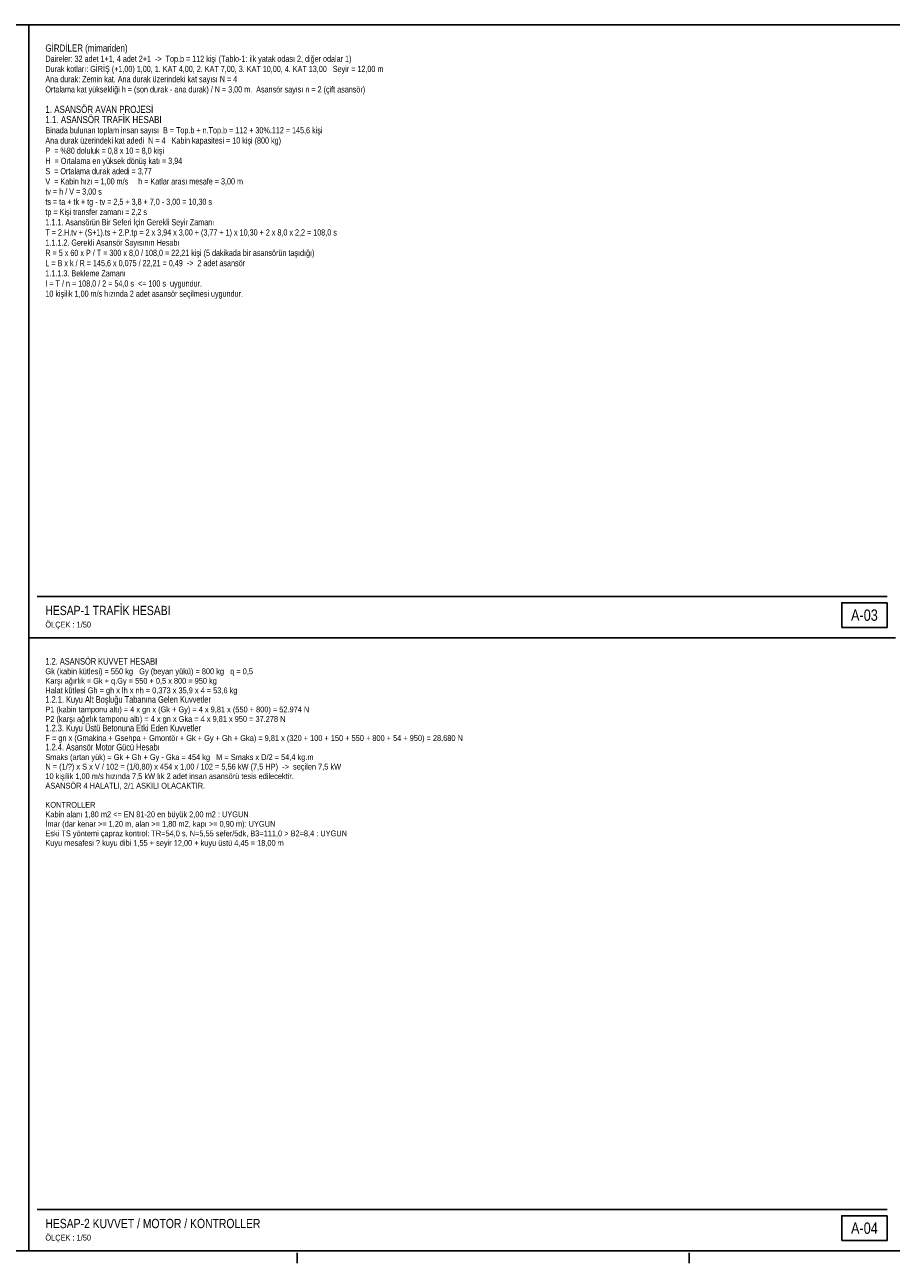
# Model space of a CAD drawing. Header units: centimetres. Extents: x 0 to 15545, y -30 to 2970.
# Tile 11 of 31: x 3240 to 5340, y -30 to 2970. Entities that reach past the tile are written whole.
import ezdxf
from ezdxf.enums import TextEntityAlignment as Align

# ---------------------------------------------------------------- set-up
doc = ezdxf.new("R2010")
doc.units = ezdxf.units.CM
doc.linetypes.add('CENTER', pattern=[40, 25, -5, 5, -5])
for name, color, linetype in [('ASN-ANTET', 4, 'CONTINUOUS'), ('ASN-BASLIK', 5, 'CONTINUOUS'), ('ASN-CERCEVE', 7, 'CONTINUOUS'), ('ASN-EKSEN', 8, 'CENTER'), ('ASN-YAZI', 4, 'CONTINUOUS')]:
    doc.layers.add(name, color=color, linetype=linetype)
doc.styles.get("Standard").update_dxf_attribs({"font": 'arial.ttf', "width": 0.8})

msp = doc.modelspace()

# ---------------------------------------------------------------- linework, layer by layer
at = {"layer": 'ASN-ANTET'}
for p, q in [((3270, 1585), (5330, 1585)), ((3270, 100), (5330, 100))]:
    msp.add_line(p, q, dxfattribs=at)
for points in [[(5220, 1510), (5330, 1510), (5330, 1570), (5220, 1570)], [(5220, 25), (5330, 25), (5330, 85), (5220, 85)]]:
    msp.add_lwpolyline(points, close=True, dxfattribs=at)
at = {"layer": 'ASN-CERCEVE'}
for p, q in [((3250, 0), (3250, 2970)), ((3250, 1485), (5350, 1485))]:
    msp.add_line(p, q, dxfattribs=at)
for points in [[(0, 0), (15545, 0), (15545, 2970), (0, 2970)], [(100, 0), (15520, 0), (15520, 2970), (100, 2970)]]:
    msp.add_lwpolyline(points, close=True, dxfattribs=at)
at = {"layer": 'ASN-EKSEN'}
for p, q in [((3900, -30), (3900, -5)), ((4850, -30), (4850, -5))]:
    msp.add_line(p, q, dxfattribs=at)

# ---------------------------------------------------------------- texts
at = {"layer": 'ASN-ANTET', "width": 0.8}
for s, p in [('A-03', (5275, 1540)), ('A-04', (5275, 55))]:
    msp.add_text(s, height=27.5, dxfattribs=at).set_placement(p, align=Align.MIDDLE_CENTER)
for p in [(3290, 1510), (3290, 25)]:
    msp.add_text('ÖLÇEK : 1/50', height=14, dxfattribs=at).set_placement(p)
at = {"layer": 'ASN-BASLIK', "width": 0.8}
for s, height, p in [('GİRDİLER (mimariden)', 17.25, (3290, 2905)), ('1. ASANSÖR AVAN PROJESİ', 17.25, (3290, 2756.5)), ('1.1. ASANSÖR TRAFİK HESABI', 17.25, (3290, 2731.8)), ('HESAP-1 TRAFİK HESABI', 22.5, (3290, 1540)), ('1.2. ASANSÖR KUVVET HESABI', 16.1, (3290, 1420)), ('1.2.1. Kuyu Alt Boşluğu Tabanına Gelen Kuvvetler', 16.1, (3290, 1327.6)), ('1.2.3. Kuyu Üstü Betonuna Etki Eden Kuvvetler', 16.1, (3290, 1258.3)), ('1.2.4. Asansör Motor Gücü Hesabı', 16.1, (3290, 1212.1)), ('HESAP-2 KUVVET / MOTOR / KONTROLLER', 22.5, (3290, 55))]:
    msp.add_text(s, height=height, dxfattribs=at).set_placement(p)
at = {"layer": 'ASN-YAZI', "width": 0.8}
for s, height, p in [('Daireler: 32 adet 1+1, 4 adet 2+1  ->  Top.b = 112 kişi (Tablo-1: ilk yatak odası 2, diğer odalar 1)', 15, (3290, 2880.2)), ('Durak kotları: GİRİŞ (+1,00) 1,00, 1. KAT 4,00, 2. KAT 7,00, 3. KAT 10,00, 4. KAT 13,00   Seyir = 12,00 m', 15, (3290, 2855.5)), ('Ana durak: Zemin kat. Ana durak üzerindeki kat sayısı N = 4', 15, (3290, 2830.8)), ('Ortalama kat yüksekliği h = (son durak - ana durak) / N = 3,00 m.  Asansör sayısı n = 2 (çift asansör)', 15, (3290, 2806)), ('Ana durak üzerindeki kat adedi  N = 4   Kabin kapasitesi = 10 kişi (800 kg)', 15, (3290, 2682.2)), ('Binada bulunan toplam insan sayısı  B = Top.b + n.Top.b = 112 + 30%.112 = 145,6 kişi', 15, (3290, 2707)), ('P  = %80 doluluk = 0,8 x 10 = 8,0 kişi', 15, (3290, 2657.5)), ('H  = Ortalama en yüksek dönüş katı = 3,94', 15, (3290, 2632.8)), ('S  = Ortalama durak adedi = 3,77', 15, (3290, 2608)), ('V  = Kabin hızı = 1,00 m/s     h = Katlar arası mesafe = 3,00 m', 15, (3290, 2583.2)), ('tv = h / V = 3,00 s', 15, (3290, 2558.5)), ('ts = ta + tk + tg - tv = 2,5 + 3,8 + 7,0 - 3,00 = 10,30 s', 15, (3290, 2533.8)), ('tp = Kişi transfer zamanı = 2,2 s', 15, (3290, 2509)), ('1.1.1. Asansörün Bir Seferi İçin Gerekli Seyir Zamanı', 15, (3290, 2484.2)), ('T = 2.H.tv + (S+1).ts + 2.P.tp = 2 x 3,94 x 3,00 + (3,77 + 1) x 10,30 + 2 x 8,0 x 2,2 = 108,0 s', 15, (3290, 2459.5)), ('1.1.1.2. Gerekli Asansör Sayısının Hesabı', 15, (3290, 2434.8)), ('R = 5 x 60 x P / T = 300 x 8,0 / 108,0 = 22,21 kişi (5 dakikada bir asansörün taşıdığı)', 15, (3290, 2410)), ('L = B x k / R = 145,6 x 0,075 / 22,21 = 0,49  ->  2 adet asansör', 15, (3290, 2385.2)), ('1.1.1.3. Bekleme Zamanı', 15, (3290, 2360.5)), ('I = T / n = 108,0 / 2 = 54,0 s  <= 100 s  uygundur.', 15, (3290, 2335.8)), ('10 kişilik 1,00 m/s hızında 2 adet asansör seçilmesi uygundur.', 15, (3290, 2311)), ('Gk (kabin kütlesi) = 550 kg   Gy (beyan yükü) = 800 kg   q = 0,5', 14, (3290, 1396.9)), ('Karşı ağırlık = Gk + q.Gy = 550 + 0,5 x 800 = 950 kg', 14, (3290, 1373.8)), ('Halat kütlesi Gh = gh x lh x nh = 0,373 x 35,9 x 4 = 53,6 kg', 14, (3290, 1350.7)), ('P1 (kabin tamponu altı) = 4 x gn x (Gk + Gy) = 4 x 9,81 x (550 + 800) = 52.974 N', 14, (3290, 1304.5)), ('P2 (karşı ağırlık tamponu altı) = 4 x gn x Gka = 4 x 9,81 x 950 = 37.278 N', 14, (3290, 1281.4)), ('F = gn x (Gmakina + Gsehpa + Gmontör + Gk + Gy + Gh + Gka) = 9,81 x (320 + 100 + 150 + 550 + 800 + 54 + 950) = 28.680 N', 14, (3290, 1235.2)), ('Smaks (artan yük) = Gk + Gh + Gy - Gka = 454 kg   M = Smaks x D/2 = 54,4 kg.m', 14, (3290, 1189)), ('N = (1/?) x S x V / 102 = (1/0,80) x 454 x 1,00 / 102 = 5,56 kW (7,5 HP)  ->  seçilen 7,5 kW', 14, (3290, 1165.9)), ('10 kişilik 1,00 m/s hızında 7,5 kW lık 2 adet insan asansörü tesis edilecektir.', 14, (3290, 1142.8)), ('ASANSÖR 4 HALATLI, 2/1 ASKILI OLACAKTIR.', 14, (3290, 1119.7)), ('KONTROLLER', 14, (3290, 1073.5)), ('Kabin alanı 1,80 m2 <= EN 81-20 en büyük 2,00 m2 : UYGUN', 14, (3290, 1050.4)), ('İmar (dar kenar >= 1,20 m, alan >= 1,80 m2, kapı >= 0,90 m): UYGUN', 14, (3290, 1027.3)), ('Eski TS yöntemi çapraz kontrol: TR=54,0 s, N=5,55 sefer/5dk, B3=111,0 > B2=8,4 : UYGUN', 14, (3290, 1004.2)), ('Kuyu mesafesi ? kuyu dibi 1,55 + seyir 12,00 + kuyu üstü 4,45 = 18,00 m', 14, (3290, 981.1))]:
    msp.add_text(s, height=height, dxfattribs=at).set_placement(p)

doc.saveas('drawing.dxf')
